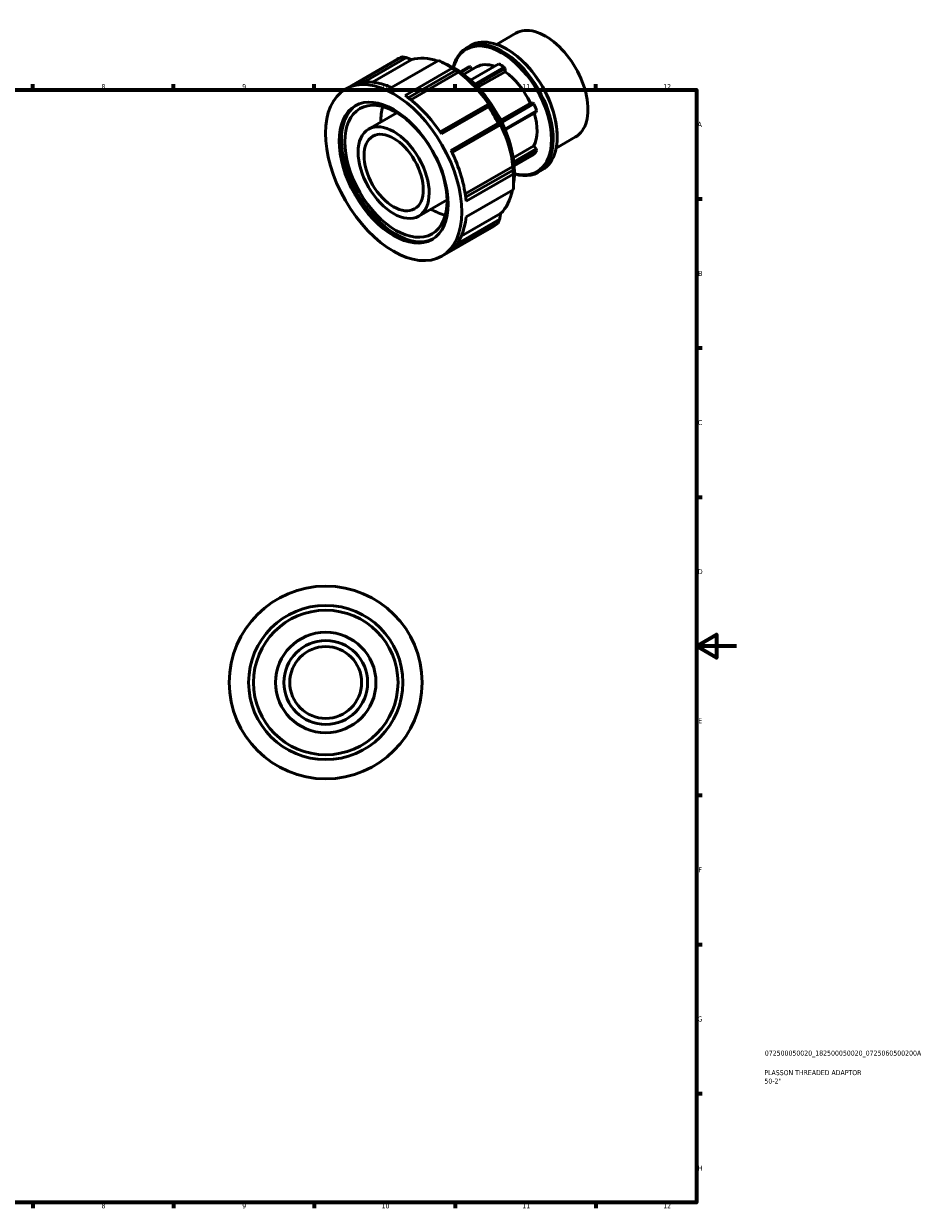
# Model space of a CAD drawing. Header units: millimetres. Extents: x -20 to 931, y -5 to 612.
# Tile 3 of 3: x 486 to 931, y 17 to 607. Entities that reach past the tile are written whole.
import ezdxf

# ---------------------------------------------------------------- set-up
doc = ezdxf.new("R2010")
doc.units = ezdxf.units.MM
for name, color, linetype, lineweight in [('Border (ISO)', 7, 'Continuous', 70), ('Title (ISO)', 7, 'Continuous', 50), ('Visible (ISO)', 7, 'Continuous', 50)]:
    doc.layers.add(name, color=color, linetype=linetype, lineweight=lineweight)
doc.styles.add('Note Text (ISO)', font='tahoma.ttf')

# ---------------------------------------------------------------- blocks, each defined once
blk = doc.blocks.new('Borders Default Border')
at = {"layer": 'Border (ISO)'}
for p, q in [((490.58, 574), (490.58, 576.9)), ((560.67, 574), (560.67, 576.9)), ((630.75, 574), (630.75, 576.9)), ((700.83, 574), (700.83, 576.9)), ((770.92, 574), (770.92, 576.9)), ((821, 519.75), (823.9, 519.75)), ((821, 445.5), (823.9, 445.5)), ((821, 371.25), (823.9, 371.25)), ((821, 222.75), (823.9, 222.75)), ((821, 148.5), (823.9, 148.5)), ((821, 74.25), (823.9, 74.25)), ((490.58, 20), (490.58, 17.1)), ((560.67, 20), (560.67, 17.1)), ((630.75, 20), (630.75, 17.1)), ((700.83, 20), (700.83, 17.1)), ((770.92, 20), (770.92, 17.1))]:
    blk.add_line(p, q, dxfattribs=at)
at = {"layer": 'Border (ISO)', "flags": 128}
for points in [[(20, 20), (20, 574), (821, 574), (821, 20), (20, 20)], [(841, 297), (821, 297), (831, 302.77), (831, 291.23), (821, 297)]]:
    blk.add_lwpolyline(points, dxfattribs=at)
at = {"layer": 'Border (ISO)', "color": 232, "true_color": 0xca0064, "char_height": 2.5, "attachment_point": 7, "style": 'Note Text (ISO)'}
for s, insert in [('8', (524.81, 574.34)), ('9', (594.88, 574.35)), ('10', (664.29, 574.35)), ('11', (734.37, 574.4)), ('12', (804.46, 574.4)), ('A', (821.59, 555.62)), ('B', (821.89, 481.38)), ('C', (821.73, 407.08)), ('D', (821.73, 332.88)), ('E', (821.94, 258.63)), ('F', (822, 184.38)), ('G', (821.61, 110.08)), ('H', (821.74, 35.88)), ('8', (524.81, 17.04)), ('9', (594.88, 17.05)), ('10', (664.29, 17.05)), ('11', (734.37, 17.1)), ('12', (804.46, 17.1))]:
    blk.add_mtext(s, dxfattribs=dict(at, insert=insert))
blk = doc.blocks.new('Title Blocks ISO')
at = {"layer": 'Title (ISO)', "color": 232, "true_color": 0xca0064, "style": 'Note Text (ISO)'}
for tag, p in [('PART_NUMBER_001', (34.08, 73.13)), ('DESCRIPTION_001', (33.84, 63.4)), ('DESCRIPTION_002', (33.88, 59.18))]:
    blk.add_attdef(tag, p, '', height=2.5, dxfattribs=at)

msp = doc.modelspace()

# ---------------------------------------------------------------- linework, layer by layer
at = {"layer": 'Visible (ISO)'}
for p, q in [((721.4614, 596.7033), (731.0699, 602.2364)), ((706.5608, 595.0018), (708.5815, 596.1654)), ((674.5485, 590.4175), (651.0614, 576.8921)), ((655.4413, 577.8872), (676.6401, 590.0948)), ((726.9489, 594.1112), (726.5289, 594.3549)), ((646.3306, 574.4322), (672.0876, 589.2647)), ((679.2776, 589.0796), (659.7867, 577.8556)), ((669.1764, 575.1358), (692.6635, 588.6611)), ((699.4187, 584.7711), (675.9315, 571.2458)), ((699.5316, 584.8856), (696.1724, 586.835)), ((707.8629, 585.6126), (703.3642, 583.022)), ((703.7884, 582.7277), (708.4673, 585.4221)), ((705.129, 581.751), (711.5131, 585.4273)), ((708.4673, 585.4221), (707.8629, 585.6126)), ((708.4673, 585.4221), (709.4285, 584.2269)), ((708.6006, 578.8817), (722.6413, 586.9672)), ((725.3365, 585.4152), (710.6419, 576.9532)), ((711.2807, 576.3106), (725.7567, 584.6468)), ((725.7567, 584.6468), (725.3365, 585.4152)), ((725.7567, 584.6468), (725.7567, 583.081)), ((677.5137, 570.1082), (701.0928, 583.6865)), ((702.6323, 582.7778), (678.8473, 569.0809)), ((725.7567, 583.081), (712.2471, 575.3013)), ((717.1148, 566.787), (693.3887, 553.1241)), ((723.5991, 558.9507), (738.3376, 567.438)), ((739.5105, 567.5455), (723.8199, 558.5099)), ((724.1463, 557.8443), (740.1148, 567.04)), ((738.3376, 567.438), (739.5105, 567.5455)), ((740.1148, 567.04), (739.5105, 567.5455)), ((657.8083, 554.5008), (671.9201, 562.6272)), ((694.0465, 552.1386), (717.5337, 565.664)), ((741.4624, 563.5653), (725.6719, 554.4721)), ((725.8308, 554.0918), (741.2782, 562.9874)), ((741.2782, 562.9874), (741.4624, 563.5653)), ((722.3103, 557.3907), (698.8231, 543.8653)), ((699.3498, 542.7985), (723.0762, 556.4616)), ((723.5178, 556.7109), (699.3517, 542.7946)), ((751.2107, 545.0427), (760.8192, 550.5759)), ((751.7232, 551.0899), (751.7232, 550.6044)), ((729.8365, 540.1704), (740.1053, 546.0838)), ((741.2782, 544.6255), (730.1079, 538.1929)), ((730.199, 537.3493), (741.4624, 543.8354)), ((740.1053, 546.0838), (741.2782, 544.6255)), ((741.4624, 543.8354), (741.2782, 544.6255)), ((740.1148, 541.9128), (730.2941, 536.2574)), ((705.909, 522.1961), (729.6995, 535.8962)), ((729.7128, 534.1154), (706.1315, 520.5359)), ((706.3266, 518.6), (729.8138, 532.1254)), ((729.9822, 532.0072), (729.9822, 528.1233)), ((742.26, 533.0092), (744.2807, 534.1728)), ((682.7599, 511.1716), (696.8717, 519.298)), ((729.8138, 524.3152), (706.3266, 510.7898)), ((698.8231, 494.1665), (722.3103, 507.6918)), ((723.0762, 509.6653), (701.8316, 497.4313)), ((703.9686, 501.196), (723.5178, 512.4536)), ((694.2377, 491.2402), (719.9947, 506.0727))]:
    msp.add_line(p, q, dxfattribs=at)
for radius in [48, 38.4, 36, 25, 20.8649, 17.8842]:
    msp.add_circle((636.4637, 278.9274), radius, dxfattribs=at)
for centre, major_axis, start_param, end_param in [((745.9446, 576.4061), (-14.8747, 25.8303), 3.14159265, 6.28318531), ((724.4104, 564.0055), (17.8496, -30.9963), 5.73904213, 9.96892114), ((723.9889, 563.7627), (-17.5521, 30.4797), 2.61921768, 6.80556028), ((726.4311, 565.1691), (-17.8496, 30.9963), 3.14159265, 6.28318531), ((696.0411, 547.6687), (-23.9535, 41.596), 6.18544147, 6.28318531), ((698.417, 549.0368), (-22.2768, 38.6843), 5.69786161, 6.15117495), ((726.8527, 565.4119), (-17.5521, 30.4797), 3.92892453, 5.49585344), ((696.0411, 547.6687), (23.9535, -41.596), 2.25845066, 2.45780574), ((700.5483, 550.2642), (21.0791, -36.6045), 0.61550014, 2.52609252), ((699.4134, 549.6106), (-21.5736, 37.4632), 3.92892453, 5.49585344), ((723.9889, 563.7627), (-12.4758, 21.6646), 5.69373357, 6.28318531), ((723.9889, 563.7627), (13.7234, -23.831), 2.28877166, 2.42748473), ((672.5539, 534.1433), (-23.9535, 41.596), 5.5993984, 6.18544147), ((698.417, 549.0368), (22.2768, -38.6843), 1.7066741, 2.22418414), ((723.9889, 563.7627), (12.4758, -21.6646), 1.41109807, 2.25796078), ((671.419, 533.4897), (19.1628, -33.2768), 3.1710948, 6.25368316), ((672.5539, 534.1433), (23.9535, -41.596), 1.67240758, 2.25845066), ((723.9889, 563.7627), (13.7234, -23.831), 1.24157411, 1.38028718), ((689.376, 543.8305), (-17.9652, 31.197), 0.52111005, 0.80314881), ((696.0411, 547.6687), (23.9535, -41.596), 1.47305249, 1.67240758), ((723.9889, 563.7627), (12.4758, -21.6646), 0.36390052, 1.18964358), ((698.417, 549.0368), (22.2768, -38.6843), 0.92127593, 1.43878597), ((672.5539, 534.1433), (23.9535, -41.596), 0.88700942, 1.47305249), ((723.9889, 563.7627), (13.7234, -23.831), 0.19437656, 0.33308963), ((696.0411, 547.6687), (23.9535, -41.596), 0.68765433, 0.88700942), ((698.417, 549.0368), (22.2768, -38.6843), 0.13587777, 0.59007311), ((689.376, 543.8305), (-17.9652, 31.197), 2.33844385, 2.6204826), ((672.5539, 534.1433), (23.9535, -41.596), 0.10161125, 0.68765433), ((696.0411, 547.6687), (23.9535, -41.596), 0, 0.10161125)]:
    msp.add_ellipse(centre, major_axis=major_axis, ratio=0.57809312, start_param=start_param, end_param=end_param, dxfattribs=at)
for centre, major_axis in [((670.2841, 532.8362), (23.9535, -41.596)), ((670.2841, 532.8362), (19.1628, -33.2768)), ((671.419, 533.4897), (17.9652, -31.197)), ((670.2841, 532.8362), (12.4758, -21.6646)), ((670.2841, 532.8362), (10.4123, -18.0812))]:
    msp.add_ellipse(centre, major_axis=major_axis, ratio=0.57809312, dxfattribs=at)
for points, weights in [([(676.6401, 590.0948), (675.614, 590.2579), (674.5485, 590.4175)], [1.00121421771, 1.00078288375, 1]), ([(676.6401, 590.0948), (677.9906, 589.5753), (679.2776, 589.0796)], [1.01111722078, 1.00826667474, 1.00484453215]), ([(701.0928, 583.6865), (700.2728, 584.2258), (699.4187, 584.7711)], [1.00121421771, 1.00078288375, 1]), ([(701.0928, 583.6865), (701.8812, 583.2215), (702.6323, 582.7778)], [1.01111722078, 1.00826667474, 1.00484453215]), ([(717.5564, 567.0364), (717.3412, 566.9148), (717.1148, 566.787)], [1.00484453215, 1.00826667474, 1.01111722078]), ([(717.5337, 565.664), (717.3282, 566.2363), (717.1148, 566.787)], [1, 1.00078288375, 1.00121421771]), ([(723.0762, 556.4616), (722.7046, 556.9241), (722.3103, 557.3907)], [1.00121421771, 1.00078288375, 1]), ([(723.0762, 556.4616), (723.3026, 556.5894), (723.5178, 556.7109)], [1.01111722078, 1.00826667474, 1.00484453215]), ([(729.6995, 535.8962), (729.7063, 535.0272), (729.7128, 534.1154)], [1.00484453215, 1.00826667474, 1.01111722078]), ([(729.8138, 532.1254), (729.7692, 533.1366), (729.7128, 534.1154)], [1, 1.00078288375, 1.00121421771]), ([(722.3103, 507.6918), (722.7046, 508.6947), (723.0762, 509.6653)], [1, 1.00078288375, 1.00121421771]), ([(723.5178, 512.4536), (723.3026, 511.0928), (723.0762, 509.6653)], [1.00484453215, 1.00826667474, 1.01111722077])]:
    msp.add_rational_spline(points, weights, degree=2, dxfattribs=at)

# ---------------------------------------------------------------- block references
msp.add_blockref('Borders Default Border', (0, 0))
msp.add_blockref('Title Blocks ISO', (821, 20)).add_auto_attribs({'PART_NUMBER_001': '072500050020_182500050020_0725060500200A', 'DESCRIPTION_001': 'PLASSON THREADED ADAPTOR', 'DESCRIPTION_002': '50-2"'})

doc.saveas('drawing.dxf')
